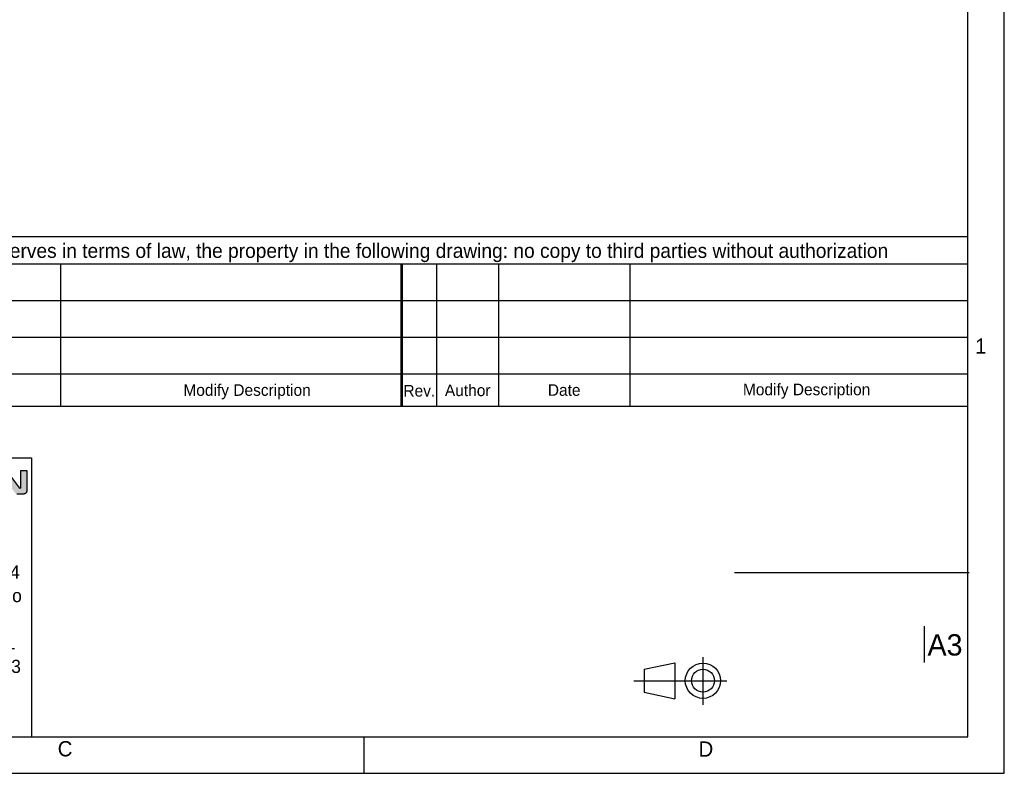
# Model space of a CAD drawing. Header units: millimetres. Extents: x 0 to 420, y 0 to 297.
# Tile 100 of 123: x 258 to 420, y 0 to 124. Entities that reach past the tile are written whole.
import ezdxf

# ---------------------------------------------------------------- set-up
doc = ezdxf.new("R2010")
doc.units = ezdxf.units.MM
doc.header["$LTSCALE"] = 23.1
doc.layers.get('0').update_dxf_attribs({"linetype": 'CONTINUOUS'})
doc.styles.add('TEXTSTYLE_2', font='trium.ttf')
doc.styles.add('TEXTSTYLE_3', font='trium.ttf')

msp = doc.modelspace()

# ---------------------------------------------------------------- hatches: boundary and pattern name
at = {"linetype": 'CONTINUOUS'}
h = msp.add_hatch(color=2, dxfattribs=at)
h.paths.add_polyline_path([(251.55371, 48.83193), (251.56365, 48.83283), (251.5736, 48.83193), (251.58307, 48.82927), (251.5919, 48.82492), (251.59987, 48.81895), (251.60673, 48.81153), (251.61207, 48.80316), (252.42236, 47.27917), (250.70463, 47.27917), (251.51515, 48.80316), (251.52066, 48.81173), (251.52737, 48.81894), (251.53536, 48.82491), (251.54422, 48.82927)])
h.paths.add_polyline_path([(248.0164, 47.4574), (248.07508, 47.47806), (248.13211, 47.50311), (248.1872, 47.53245), (248.24004, 47.56593), (248.29033, 47.60338), (248.33775, 47.64458), (248.37547, 47.68226), (248.41671, 47.72963), (248.45421, 47.77988), (248.48775, 47.8327), (248.51715, 47.88776), (248.54226, 47.94476), (248.56298, 48.00342), (248.5792, 48.06345), (248.59087, 48.12463), (248.59792, 48.18672), (248.60033, 48.24954), (248.60033, 48.74846), (248.59799, 48.81142), (248.59099, 48.87364), (248.57939, 48.93494), (248.56323, 48.99508), (248.54259, 49.05383), (248.51755, 49.11091), (248.48823, 49.16603), (248.45478, 49.21889), (248.41738, 49.26918), (248.37625, 49.31657), (248.3385, 49.35437), (248.29121, 49.39555), (248.24105, 49.43298), (248.18833, 49.46644), (248.13337, 49.49576), (248.07646, 49.52079), (248.0179, 49.54143), (247.95794, 49.55758), (247.89682, 49.56918), (247.83476, 49.57618), (247.77196, 49.57852), (243.99503, 49.57852), (243.99503, 45.85562), (245.09074, 45.85562), (245.09074, 46.95366), (247.07309, 46.95366), (247.11844, 46.95133), (247.16296, 46.94438), (247.20636, 46.93288), (247.24833, 46.91693), (247.28849, 46.89666), (247.32643, 46.87224), (247.36173, 46.84393), (247.39395, 46.81203), (247.39639, 46.80934), (247.42476, 46.7741), (247.44921, 46.73624), (247.46952, 46.69617), (247.48549, 46.65431), (247.497, 46.61105), (247.50395, 46.56671), (247.50628, 46.52158), (247.50628, 45.85562), (248.60198, 45.85562), (248.60198, 46.58771), (248.59963, 46.65041), (248.59264, 46.71244), (248.58102, 46.77361), (248.56484, 46.8337), (248.54416, 46.89245), (248.51906, 46.9496), (248.48965, 47.00485), (248.45609, 47.05788), (248.41856, 47.10838), (248.37726, 47.15601), (248.33774, 47.19556), (248.29016, 47.23687), (248.23973, 47.27442), (248.18677, 47.30799), (248.1316, 47.33739), (248.07454, 47.36249), (248.01588, 47.38317), (247.95588, 47.39935), (247.8948, 47.41096), (247.83285, 47.41796), (247.77023, 47.4203), (247.83306, 47.42264), (247.89516, 47.42964), (247.95635, 47.44124)])
h.paths.add_polyline_path([(229.82298, 49.5387), (229.75765, 49.51677), (229.69373, 49.49014), (229.63149, 49.45889), (229.5712, 49.42312), (229.51317, 49.38298), (229.45771, 49.33863), (229.40515, 49.29028), (229.35581, 49.2382), (229.3336, 49.21224), (229.2896, 49.1552), (229.24961, 49.0953), (229.21386, 49.03289), (229.18253, 48.96832), (229.15577, 48.90194), (229.1337, 48.83409), (229.11639, 48.76509), (229.1039, 48.69521), (229.09627, 48.62471), (229.09351, 48.55383), (229.09351, 46.83132), (229.09612, 46.76099), (229.10356, 46.69176), (229.11579, 46.62378), (229.13273, 46.55722), (229.15432, 46.49225), (229.18048, 46.42907), (229.21112, 46.3679), (229.24613, 46.30898), (229.28537, 46.25254), (229.3287, 46.19886), (229.37593, 46.1482), (229.42686, 46.10081), (229.48124, 46.05695), (229.49553, 46.04643), (229.55384, 46.00737), (229.61491, 45.9724), (229.67846, 45.9417), (229.74419, 45.91541), (229.81182, 45.89367), (229.88108, 45.87657), (229.9517, 45.86421), (230.02343, 45.85665), (230.09606, 45.85395), (233.02208, 45.85395), (233.0927, 45.85655), (233.16258, 45.86401), (233.23152, 45.87629), (233.29932, 45.89334), (233.36576, 45.9151), (233.43056, 45.94148), (233.49346, 45.97239), (233.55417, 46.0077), (233.61239, 46.04725), (233.6678, 46.09086), (233.72011, 46.1383), (233.74086, 46.15908), (233.78822, 46.21145), (233.83175, 46.26692), (233.87122, 46.32519), (233.90644, 46.38594), (233.93727, 46.44888), (233.96356, 46.51372), (233.98522, 46.58018), (234.00217, 46.64801), (234.01436, 46.71698), (234.02172, 46.78687), (234.02422, 46.8575), (234.02409, 46.85993), (234.02356, 46.96503), (234.02372, 47.72479), (234.02422, 48.15077), (231.39723, 48.15077), (231.39723, 47.27917), (232.92851, 47.27917), (232.92851, 46.86995), (232.92611, 46.84389), (232.91899, 46.81888), (232.90733, 46.79553), (232.89143, 46.77458), (232.88275, 46.7659), (232.8618, 46.75), (232.83845, 46.73834), (232.81344, 46.73122), (232.78739, 46.72882), (230.47202, 46.72834), (230.43481, 46.73076), (230.3984, 46.73798), (230.36322, 46.7499), (230.32979, 46.76637), (230.29869, 46.78715), (230.27056, 46.81183), (230.24603, 46.83986), (230.22557, 46.87061), (230.2095, 46.90352), (230.19801, 46.93807), (230.19123, 46.97382), (230.18925, 47.01041), (230.18935, 47.4902), (230.19026, 48.30891), (230.19092, 48.41921), (230.19105, 48.42164), (230.19347, 48.45897), (230.20068, 48.49537), (230.21258, 48.53044), (230.229, 48.5637), (230.24971, 48.59461), (230.27246, 48.62068), (230.3003, 48.6454), (230.331, 48.66613), (230.364, 48.68254), (230.3988, 48.69443), (230.43493, 48.70163), (230.47202, 48.70405), (234.02422, 48.70445), (234.02422, 49.57852), (230.09423, 49.57852), (230.02528, 49.57582), (229.95699, 49.56827), (229.8895, 49.55588)])
h.paths.add_polyline_path([(234.98282, 49.5589), (234.942, 49.54382), (234.90283, 49.52464), (234.86567, 49.50151), (234.83092, 49.47466), (234.81417, 49.45952), (234.78386, 49.42761), (234.757, 49.39288), (234.73387, 49.35575), (234.71469, 49.3166), (234.69961, 49.27581), (234.68875, 49.23373), (234.68219, 49.19066), (234.67999, 49.14685), (234.67999, 45.85473), (238.83874, 45.85473), (238.83874, 46.72633), (235.7757, 46.72633), (235.7757, 47.27917), (238.62703, 47.27917), (238.62703, 48.15575), (235.7757, 48.15575), (235.7757, 48.7061), (238.84205, 48.7061), (238.84205, 49.57852), (235.11186, 49.57852), (235.06803, 49.57632), (235.02493, 49.56976)])
h.paths.add_polyline_path([(259.31674, 45.87709), (259.36375, 45.89425), (259.4089, 45.91609), (259.45178, 45.94242), (259.49195, 45.973), (259.52894, 46.00754), (259.55221, 46.03327), (259.5828, 46.07343), (259.60913, 46.11631), (259.63096, 46.16146), (259.64812, 46.20846), (259.66048, 46.25693), (259.66794, 46.30653), (259.67044, 46.35697), (259.67044, 49.57852), (258.57473, 49.57852), (258.57473, 46.78485), (258.57231, 46.76863), (258.56521, 46.75384), (258.55388, 46.74164), (258.55057, 46.73921), (258.53579, 46.7321), (258.51959, 46.72968), (258.50343, 46.7321), (258.49872, 46.73381), (258.48546, 46.74201), (258.47618, 46.75323), (256.53835, 49.3915), (256.50976, 49.42854), (256.47867, 49.46106), (256.44289, 49.4913), (256.40419, 49.51743), (256.36304, 49.53915), (256.31992, 49.55624), (256.27524, 49.56857), (256.22938, 49.57602), (256.18266, 49.57852), (255.02534, 49.57848), (254.97488, 49.57598), (254.92526, 49.56851), (254.87677, 49.55616), (254.82975, 49.539), (254.78459, 49.51717), (254.7417, 49.49084), (254.70153, 49.46026), (254.67583, 49.43702), (254.64129, 49.40004), (254.6107, 49.35989), (254.58437, 49.31703), (254.56254, 49.2719), (254.54538, 49.22492), (254.53303, 49.17646), (254.52557, 49.12687), (254.52306, 49.07644), (254.52306, 45.85477), (255.61878, 45.85477), (255.61878, 48.64845), (255.6212, 48.66467), (255.6283, 48.67945), (255.63072, 48.68274), (255.64292, 48.69407), (255.6577, 48.70117), (255.67392, 48.70359), (255.6898, 48.70119), (255.70455, 48.69408), (255.71697, 48.68268), (255.71805, 48.68131), (257.64853, 46.05392), (257.67584, 46.01597), (257.68289, 46.00744), (257.71507, 45.97342), (257.75065, 45.94315), (257.78922, 45.91696), (257.83032, 45.89513), (257.87353, 45.87785), (257.91848, 45.86529), (257.96483, 45.85757), (258.01229, 45.85477), (259.16823, 45.85477), (259.21867, 45.85728), (259.26827, 45.86474)])
h.paths.add_polyline_path([(239.80998, 49.55947), (239.7697, 49.54482), (239.73099, 49.52618), (239.69422, 49.50369), (239.65975, 49.47757), (239.63592, 49.45601), (239.60642, 49.42424), (239.5803, 49.38978), (239.55781, 49.35301), (239.53917, 49.31431), (239.52452, 49.27404), (239.51398, 49.23252), (239.50761, 49.19004), (239.50547, 49.14685), (239.50547, 45.85477), (240.60118, 45.85477), (240.60118, 47.11733), (243.23006, 47.11733), (243.23006, 47.9889), (240.60118, 47.9889), (240.60118, 48.70195), (243.44709, 48.70195), (243.44709, 49.57852), (239.9372, 49.57852), (239.894, 49.57638), (239.85151, 49.57001)])
h.paths.add_polyline_path([(247.26355, 47.83265), (247.23982, 47.82964), (247.21576, 47.82862), (245.09074, 47.82862), (245.09074, 48.70357), (247.2158, 48.70357), (247.23986, 48.70256), (247.26359, 48.69954), (247.28691, 48.69454), (247.3097, 48.68758), (247.33183, 48.67869), (247.35317, 48.66794), (247.37358, 48.65538), (247.39289, 48.64109), (247.41097, 48.62519), (247.41959, 48.61657), (247.43549, 48.59848), (247.44978, 48.57916), (247.46234, 48.55874), (247.47309, 48.53739), (247.48198, 48.51525), (247.48894, 48.49245), (247.49394, 48.46913), (247.49696, 48.44538), (247.49797, 48.42132), (247.49797, 48.11172), (247.49696, 48.08753), (247.49394, 48.06369), (247.48894, 48.04028), (247.48199, 48.01741), (247.47312, 47.99521), (247.46238, 47.97381), (247.44984, 47.95336), (247.43558, 47.934), (247.4197, 47.91589), (247.41084, 47.90701), (247.39278, 47.8911), (247.37347, 47.87682), (247.35308, 47.86426), (247.33175, 47.8535), (247.30963, 47.84462), (247.28685, 47.83766)])
h.paths.add_polyline_path([(249.94106, 45.85395), (250.24561, 46.41093), (252.88137, 46.41093), (253.18591, 45.85395), (254.41518, 45.85395), (252.44075, 49.57852), (250.68624, 49.57852), (248.70012, 45.85395)])

# ---------------------------------------------------------------- linework, layer by layer
at = {"color": 2, "linetype": 'CONTINUOUS'}
for p, q in [((420, 0), (420, 297)), ((228.00618, 88.02469), (414.00618, 88.02469)), ((228.00618, 83.53017), (414.00618, 83.53017)), ((265.22932, 60.20443), (265.22932, 83.53017)), ((320.98653, 83.53017), (320.98653, 60.20443)), ((321.19787, 83.53017), (321.19787, 60.20443)), ((326.92218, 60.20443), (326.92218, 83.53017)), ((337.04555, 60.20443), (337.04555, 83.53017)), ((358.62367, 60.20443), (358.62367, 83.53017)), ((228.00618, 77.52555), (321.00618, 77.52555)), ((321.19787, 77.52555), (414.00618, 77.52555)), ((228.00618, 71.52093), (321.00618, 71.52093)), ((321.19787, 71.52093), (414.00618, 71.52093)), ((228.00618, 65.51631), (321.00618, 65.51631)), ((321.19787, 65.51631), (414.00618, 65.51631)), ((258.47618, 46.75323), (256.53835, 49.3915)), ((259.67044, 49.57852), (258.57473, 49.57852)), ((258.57473, 49.57852), (258.57473, 46.78485)), ((259.67044, 46.35697), (259.67044, 49.57852)), ((258.01229, 45.85477), (259.16823, 45.85477)), ((258.48546, 46.74201), (258.47618, 46.75323)), ((258.49872, 46.73381), (258.48546, 46.74201)), ((258.50343, 46.7321), (258.49872, 46.73381)), ((258.51959, 46.72968), (258.50343, 46.7321)), ((258.53579, 46.7321), (258.51959, 46.72968)), ((258.55057, 46.73921), (258.53579, 46.7321)), ((258.55388, 46.74164), (258.55057, 46.73921)), ((258.56521, 46.75384), (258.55388, 46.74164)), ((258.57231, 46.76863), (258.56521, 46.75384)), ((258.57473, 46.78485), (258.57231, 46.76863)), ((259.16823, 45.85477), (259.21867, 45.85728)), ((259.21867, 45.85728), (259.26827, 45.86474)), ((259.26827, 45.86474), (259.31674, 45.87709)), ((259.31674, 45.87709), (259.36375, 45.89425)), ((259.36375, 45.89425), (259.4089, 45.91609)), ((259.4089, 45.91609), (259.45178, 45.94242)), ((259.45178, 45.94242), (259.49195, 45.973)), ((259.49195, 45.973), (259.52894, 46.00754)), ((259.52894, 46.00754), (259.55221, 46.03327)), ((259.55221, 46.03327), (259.5828, 46.07343)), ((259.5828, 46.07343), (259.60913, 46.11631)), ((259.60913, 46.11631), (259.63096, 46.16146)), ((259.63096, 46.16146), (259.64812, 46.20846)), ((259.64812, 46.20846), (259.66048, 46.25693)), ((259.66048, 46.25693), (259.66794, 46.30653)), ((259.66794, 46.30653), (259.67044, 46.35697)), ((375.74699, 32.95631), (414.21398, 32.95631)), ((406.83245, 24.14734), (406.83245, 18.18076)), ((360.88951, 17.09043), (365.93607, 18.13095)), ((365.93607, 18.13095), (365.93607, 12.22378)), ((370.56127, 19.04536), (370.56127, 11.22563)), ((360.88951, 17.09043), (360.88951, 13.31879)), ((359.19181, 15.18694), (374.47113, 15.18694)), ((360.88951, 13.31879), (365.93607, 12.22378)), ((315, 0), (315, 6)), ((0, 0), (420, 0))]:
    msp.add_line(p, q, dxfattribs=at)
at = {"color": 7, "linetype": 'CONTINUOUS'}
for p, q in [((414, 6), (414, 291)), ((228.00618, 60.20443), (414.00618, 60.20443)), ((228.00946, 51.7532), (260.38907, 51.7532)), ((260.38907, 51.7532), (260.42219, 6.07658)), ((18, 6), (414, 6))]:
    msp.add_line(p, q, dxfattribs=at)
at = {"color": 2, "linetype": 'CONTINUOUS'}
for radius in [2.89927, 1.86486]:
    msp.add_circle((370.56127, 15.18694), radius, dxfattribs=at)

# ---------------------------------------------------------------- texts
for s, insert, char_height, width, attachment_point, line_spacing_factor, style in [('GEFRAN S.p.A. reserves in terms of law, the property in the following drawing: no copy to third parties without authorization', (229.0759, 86.87326), 2.35, 182.6385185, 1, 0.9, 'TEXTSTYLE_2'), ('1', (416.1442, 71.30451), 2.5, 1.9166667, 2, 0.9, 'TEXTSTYLE_2'), ('Modify Description', (285.31357, 63.79913), 1.9, 22.1877778, 1, 0.9, 'TEXTSTYLE_2'), ('Rev.', (321.41155, 63.68344), 1.9, 5.4537037, 1, 0.9, 'TEXTSTYLE_2'), ('Author', (328.21956, 63.75739), 1.9, 7.9237037, 1, 0.9, 'TEXTSTYLE_2'), ('Date', (345.11025, 63.80159), 1.9, 5.5944444, 1, 0.9, 'TEXTSTYLE_2'), ('Modify Description', (377.11543, 63.89635), 1.9, 22.1877778, 1, 0.9, 'TEXTSTYLE_2'), ("Via Statale Sebina, 74\\P25050 Provaglio d'Iseo\\P(BRESCIA) - ITALY\\PTEL. +39 030 9888-1\\PFAX +39 030 9839063\\Pwww.gefran.com\\Pinfo    gefran.com", (244.23637, 34.09246), 2.15, 31.182963, 2, 1.08, 'TEXTSTYLE_3'), ('A3', (407.41007, 22.81084), 3.5, 5.9111111, 1, 0.9, 'TEXTSTYLE_2'), ('C', (265.90236, 5.2754), 2.5, 2.5, 2, 0.9, 'TEXTSTYLE_2'), ('D', (371.0394, 5.22447), 2.5, 2.5, 2, 0.9, 'TEXTSTYLE_2')]:
    msp.add_mtext(s, dxfattribs=dict(at, insert=insert, char_height=char_height, width=width, attachment_point=attachment_point, line_spacing_factor=line_spacing_factor, style=style))

doc.saveas('drawing.dxf')
